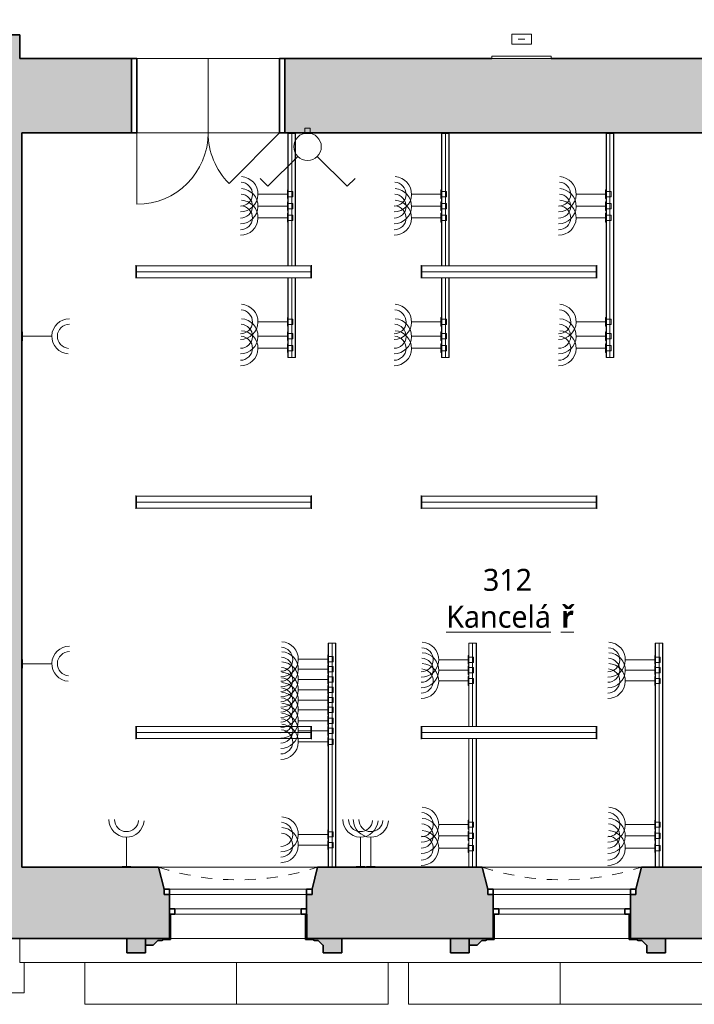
# Model space of a CAD drawing. Header units: metres. Extents: x -0.2 to 46.4, y -4.9 to 28.
# Tile 9 of 15: x 21.8 to 27.9, y -0.2 to 8.7. Entities that reach past the tile are written whole.
import ezdxf

# ---------------------------------------------------------------- set-up
doc = ezdxf.new("R2010")
doc.units = ezdxf.units.M
doc.linetypes.add('AV - Cerch_ 1 tecka 4mm', pattern=[0.006, 0.004, -0.001, 0, -0.001])
doc.layers.add('AV-MISTNOSTI', color=5, linetype='Continuous', lineweight=5, true_color=0x0000ff)
doc.layers.add('AV-TEXTY', color=5, linetype='Continuous', lineweight=13, true_color=0x0000ff)
doc.layers.add('AV-SRAFY', color=7, linetype='Continuous', lineweight=35)
doc.layers.add('AV-STAVBA', color=7, linetype='Continuous', lineweight=18)
doc.styles.add('Trebuchet MS_B', font='trebuc.ttf', dxfattribs={"height": 0.2})

# ---------------------------------------------------------------- blocks, each defined once
blk = doc.blocks.new('DO_2-L_Obl__členěné_222 - 1300x2550_zdobné-998353-3NP')
at = {"layer": 'AV-STAVBA', "color": 254, "true_color": 0xcccccc}
for p, q in [((0.65, 0.86), (0.65, 0.21)), ((-0.65, 0.21), (-0.1904, 0.6696)), ((-0.65, 0.21), (0.65, 0.21)), ((-0.65, -0.47), (-0.65, 0.21)), ((0, 0.21), (0, -0.47)), ((0.65, -0.47), (0.65, 0.21)), ((-0.7, -0.47), (-0.65, -0.47)), ((-0.65, -0.47), (0.65, -0.47)), ((0.65, -0.47), (0.7, -0.47))]:
    blk.add_line(p, q, dxfattribs=at)
at = {"layer": 'AV-STAVBA', "color": 254, "lineweight": 35, "true_color": 0xcccccc}
for p, q in [((-0.65, 0.21), (-0.7, 0.21)), ((-0.7, 0.21), (-0.7, -0.47)), ((-0.65, -0.47), (-0.65, 0.21)), ((0.7, 0.21), (0.65, 0.21)), ((0.65, 0.21), (0.65, -0.47)), ((0.7, -0.47), (0.7, 0.21)), ((-0.7, -0.47), (-0.65, -0.47)), ((0.65, -0.47), (0.7, -0.47))]:
    blk.add_line(p, q, dxfattribs=at)
at = {"layer": 'AV-STAVBA', "color": 254, "linetype": 'AV - Cerch_ 1 tecka 4mm', "true_color": 0xcccccc}
for p, q in [((-0.65, 0.21), (0.65, 0.21)), ((-0.7, -0.47), (0.7, -0.47)), ((-0.65, -0.47), (0.65, -0.47))]:
    blk.add_line(p, q, dxfattribs=at)
at = {"layer": 'AV-STAVBA', "color": 254, "true_color": 0xcccccc}
for centre, start, end in [((0.65, 0.21), 90, 180), ((-0.65, 0.21), 360, 45)]:
    blk.add_arc(centre, 0.65, start, end, dxfattribs=at)
blk = doc.blocks.new('WI_2-2_dvojité_bez středního sloupku - 1250x2320-1217601-3NP')
at = {"layer": 'AV-STAVBA', "color": 254, "linetype": 'AV - Cerch_ 1 tecka 4mm', "lineweight": 13, "true_color": 0xcccccc}
for p, q in [((0.675, 0.325), (-0.675, 0.325)), ((-0.675, 0.325), (0.675, 0.325)), ((0.625, 0.325), (-0.625, 0.325)), ((0.675, -0.325), (-0.675, -0.325)), ((0.625, -0.325), (-0.625, -0.325)), ((-0.625, -0.325), (0.625, -0.325))]:
    blk.add_line(p, q, dxfattribs=at)
at = {"layer": 'AV-STAVBA', "color": 254, "lineweight": 35, "true_color": 0xcccccc}
for p, q in [((-0.625, 0.125), (-0.675, 0.125)), ((-0.675, 0.125), (-0.675, 0.075)), ((-0.625, 0.075), (-0.625, 0.125)), ((0.675, 0.125), (0.625, 0.125)), ((0.625, 0.125), (0.625, 0.075)), ((0.675, 0.075), (0.675, 0.125)), ((-0.675, 0.075), (-0.625, 0.075)), ((0.625, 0.075), (0.675, 0.075)), ((-0.625, -0.105), (-0.625, -0.055)), ((-0.625, -0.055), (-0.575, -0.055)), ((-0.575, -0.055), (-0.575, -0.105)), ((0.575, -0.105), (0.575, -0.055)), ((0.575, -0.055), (0.625, -0.055)), ((0.625, -0.055), (0.625, -0.105)), ((-0.575, -0.105), (-0.625, -0.105)), ((0.625, -0.105), (0.575, -0.105))]:
    blk.add_line(p, q, dxfattribs=at)
at = {"layer": 'AV-STAVBA', "color": 254, "true_color": 0xcccccc}
for p, q in [((-0.675, 0.075), (-0.675, 0.125)), ((-0.675, 0.125), (0.675, 0.125)), ((-0.625, 0.125), (0.031, 0.125)), ((-0.625, 0.075), (-0.625, 0.125)), ((0.031, 0.125), (0.625, 0.125)), ((0.625, 0.075), (0.625, 0.125)), ((0.675, 0.075), (0.675, 0.125)), ((-0.675, 0.075), (0.675, 0.075)), ((0.031, 0.075), (-0.625, 0.075)), ((0.625, 0.075), (0.031, 0.075)), ((-0.625, -0.055), (-0.625, -0.105)), ((-0.625, -0.055), (0.625, -0.055)), ((0.031, -0.055), (-0.575, -0.055)), ((-0.575, -0.055), (-0.575, -0.105)), ((0.575, -0.055), (0.031, -0.055)), ((0.575, -0.055), (0.575, -0.105)), ((0.625, -0.055), (0.625, -0.105)), ((-0.625, -0.105), (0.625, -0.105)), ((-0.575, -0.105), (0.031, -0.105)), ((0.031, -0.105), (0.575, -0.105))]:
    blk.add_line(p, q, dxfattribs=at)
blk = doc.blocks.new('GM_Nika se zkoseným ostěním a klenutým nadpražím - 1350x2500_200-1217707-3NP')
at = {"layer": 'AV-STAVBA', "color": 254, "linetype": 'AV - Cerch_ 1 tecka 4mm', "lineweight": 13, "true_color": 0xcccccc}
for p, q in [((0.675, 0.325), (-0.675, 0.325)), ((0.725, -0.325), (-0.725, -0.325))]:
    blk.add_line(p, q, dxfattribs=at)
blk.add_arc((0, -2.5374), 2.3281, 71.85581, 108.14419, dxfattribs=at)
blk = doc.blocks.new('GM_Nika_zkosené ostění - v900-1218213-3NP')
at = {"layer": 'AV-STAVBA', "color": 254, "linetype": 'AV - Cerch_ 1 tecka 4mm', "lineweight": 13, "true_color": 0xcccccc}
blk.add_line((-0.6, 0.325), (0.85, 0.325), dxfattribs=at)
blk = doc.blocks.new('Podokenní římsa 3NP - Podokenní římsa 3NP-1611802-3NP')
at = {"layer": 'AV-STAVBA', "color": 254, "true_color": 0xcccccc}
for q in [(21.7948, 0.3582), (33.7591, 0.1382)]:
    blk.add_line((21.7948, 0.1382), q, dxfattribs=at)
blk = doc.blocks.new('Tympanon a šambrána 3NP5 - Tympanon a šambrána 2NP-1615951-3NP')
at = {"layer": 'AV-STAVBA', "true_color": 0xcccccc}
h = blk.add_hatch(color=254, dxfattribs=at)
h.paths.add_polyline_path([(7.7999, 0.2282), (7.7999, 0.3582), (7.4799, 0.3582), (7.4799, 0.5782), (7.4699, 0.5782), (7.4699, 0.3482), (7.5349, 0.3482), (7.5501, 0.3394), (7.5854, 0.3391), (7.6276, 0.297), (7.6298, 0.297), (7.6298, 0.2282)])
h.paths.add_polyline_path([(6.0822, 0.297), (6.1246, 0.3394), (6.1596, 0.3394), (6.1749, 0.3482), (6.2399, 0.3482), (6.2399, 0.5782), (6.2299, 0.5782), (6.2299, 0.3582), (6.0099, 0.3582), (6.0099, 0.297)])
blk.add_hatch(color=254, dxfattribs=at).paths.add_polyline_path([(6.0099, 0.2282), (6.0099, 0.3582), (5.8398, 0.3582), (5.8398, 0.2282), (5.9308, 0.2282)])
at = {"layer": 'AV-STAVBA', "color": 254, "lineweight": 35, "true_color": 0xcccccc}
for p, q in [((6.2299, 0.5782), (6.2299, 0.3582)), ((6.2399, 0.3482), (6.2399, 0.5782)), ((7.4699, 0.5782), (7.4699, 0.3482)), ((7.4799, 0.3582), (7.4799, 0.5782)), ((6.0099, 0.3582), (5.8398, 0.3582)), ((5.8398, 0.3582), (5.8398, 0.2282)), ((6.2299, 0.3582), (6.0099, 0.3582)), ((6.0099, 0.3582), (6.0099, 0.297)), ((6.0099, 0.2282), (6.0099, 0.3582)), ((6.0099, 0.297), (6.0822, 0.297)), ((6.0822, 0.297), (6.1246, 0.3394)), ((6.1246, 0.3394), (6.1596, 0.3394)), ((6.1596, 0.3394), (6.1749, 0.3482)), ((6.1749, 0.3482), (6.2399, 0.3482)), ((7.4699, 0.3482), (7.5349, 0.3482)), ((7.7999, 0.3582), (7.4799, 0.3582)), ((7.5349, 0.3482), (7.5501, 0.3394)), ((7.5501, 0.3394), (7.5851, 0.3394)), ((7.5851, 0.3394), (7.6276, 0.297)), ((7.6276, 0.297), (7.6298, 0.297)), ((7.6298, 0.297), (7.6298, 0.2282)), ((7.7999, 0.2282), (7.7999, 0.3582)), ((5.8398, 0.2282), (6.0099, 0.2282)), ((7.6298, 0.2282), (7.7999, 0.2282))]:
    blk.add_line(p, q, dxfattribs=at)
blk = doc.blocks.new('Tympanon a šambrána 3NP6 - Tympanon a šambrána 2NP-1616061-3NP')
at = {"layer": 'AV-STAVBA', "true_color": 0xcccccc}
h = blk.add_hatch(color=254, dxfattribs=at)
h.paths.add_polyline_path([(7.6298, 0.2282), (7.7999, 0.2282), (7.7999, 0.3582), (7.4799, 0.3582), (7.4799, 0.5782), (7.4699, 0.5782), (7.4699, 0.3482), (7.5365, 0.3473), (7.5501, 0.3394), (7.5851, 0.3394), (7.6276, 0.297), (7.6298, 0.297)])
h.paths.add_polyline_path([(6.0099, 0.297), (6.0822, 0.297), (6.1246, 0.3394), (6.1596, 0.3394), (6.1749, 0.3482), (6.2399, 0.3482), (6.2399, 0.5782), (6.2299, 0.5782), (6.2299, 0.3582), (6.0099, 0.3582)])
blk.add_hatch(color=254, dxfattribs=at).paths.add_polyline_path([(6.0099, 0.2282), (6.0099, 0.3582), (5.8398, 0.3582), (5.8398, 0.2282)])
at = {"layer": 'AV-STAVBA', "color": 254, "lineweight": 35, "true_color": 0xcccccc}
for p, q in [((6.2299, 0.5782), (6.2299, 0.3582)), ((6.2399, 0.3482), (6.2399, 0.5782)), ((7.4699, 0.5782), (7.4699, 0.3482)), ((7.4799, 0.3582), (7.4799, 0.5782)), ((6.0099, 0.3582), (5.8398, 0.3582)), ((5.8398, 0.3582), (5.8398, 0.2282)), ((6.2299, 0.3582), (6.0099, 0.3582)), ((6.0099, 0.3582), (6.0099, 0.297)), ((6.0099, 0.2282), (6.0099, 0.3582)), ((6.0099, 0.297), (6.0822, 0.297)), ((6.0822, 0.297), (6.1246, 0.3394)), ((6.1246, 0.3394), (6.1596, 0.3394)), ((6.1596, 0.3394), (6.1749, 0.3482)), ((6.1749, 0.3482), (6.2399, 0.3482)), ((7.4699, 0.3482), (7.5349, 0.3482)), ((7.7999, 0.3582), (7.4799, 0.3582)), ((7.5349, 0.3482), (7.5501, 0.3394)), ((7.5501, 0.3394), (7.5851, 0.3394)), ((7.5851, 0.3394), (7.6276, 0.297)), ((7.6276, 0.297), (7.6298, 0.297)), ((7.6298, 0.297), (7.6298, 0.2282)), ((7.7999, 0.2282), (7.7999, 0.3582)), ((5.8398, 0.2282), (6.0099, 0.2282)), ((7.6298, 0.2282), (7.7999, 0.2282))]:
    blk.add_line(p, q, dxfattribs=at)
blk = doc.blocks.new('Šambrána krajní_2NP2 - Šambrána krajní_2NP-1634565-3NP')
at = {"layer": 'AV-STAVBA', "true_color": 0xcccccc}
h = blk.add_hatch(color=254, dxfattribs=at)
h.paths.add_polyline_path([(18.3698, 0.2782), (18.3998, 0.2782), (18.4409, 0.3348), (18.4859, 0.3348), (18.5198, 0.3582), (18.3698, 0.3582)])
h.paths.add_polyline_path([(19.6898, 0.2782), (19.7498, 0.2782), (19.7909, 0.3348), (19.8359, 0.3348), (19.8698, 0.3582), (19.8698, 0.5782), (19.5698, 0.5782), (19.5698, 0.3582), (19.6036, 0.3348), (19.6486, 0.3348)])
h.paths.add_polyline_path([(21.0698, 0.2782), (21.0698, 0.3582), (20.9198, 0.3582), (20.9536, 0.3348), (20.9986, 0.3348), (21.0398, 0.2782)])
for points in [[(18.2345, 0.2082), (18.2345, 0.3582), (17.9545, 0.3582), (17.9545, 0.2082), (18.0519, 0.2082)], [(21.2145, 0.2082), (21.4945, 0.2082), (21.4945, 0.3582), (21.2145, 0.3582), (21.2145, 0.3391)]]:
    blk.add_hatch(color=254, dxfattribs=at).paths.add_polyline_path(points)
h = blk.add_hatch(color=254, dxfattribs=at)
h.paths.add_polyline_path([(18.2345, 0.1982), (18.2345, 0.2082), (18.2145, 0.2082), (18.2145, 0.1982)])
h.paths.add_polyline_path([(17.9745, 0.1982), (17.9745, 0.2082), (17.9545, 0.2082), (17.9545, 0.1982)])
h = blk.add_hatch(color=254, dxfattribs=at)
h.paths.add_polyline_path([(21.2345, 0.1982), (21.2345, 0.2082), (21.2145, 0.2082), (21.2145, 0.1982)])
h.paths.add_polyline_path([(21.4945, 0.1982), (21.4945, 0.2082), (21.4745, 0.2082), (21.4745, 0.1982)])
at = {"layer": 'AV-STAVBA', "color": 254, "lineweight": 35, "true_color": 0xcccccc}
for p, q in [((19.8698, 0.5782), (19.5698, 0.5782)), ((19.5698, 0.5782), (19.5698, 0.3582)), ((19.8698, 0.3582), (19.8698, 0.5782)), ((18.2345, 0.3582), (17.9545, 0.3582)), ((17.9545, 0.3582), (17.9545, 0.2082)), ((18.2345, 0.2082), (18.2345, 0.3582)), ((18.5198, 0.3582), (18.3698, 0.3582)), ((18.3698, 0.3582), (18.3698, 0.2782)), ((18.3698, 0.2782), (18.3998, 0.2782)), ((18.3998, 0.2782), (18.4409, 0.3348)), ((18.4409, 0.3348), (18.4859, 0.3348)), ((18.4859, 0.3348), (18.5198, 0.3582)), ((19.5698, 0.3582), (19.6036, 0.3348)), ((19.6036, 0.3348), (19.6486, 0.3348)), ((19.6486, 0.3348), (19.6898, 0.2782)), ((19.6898, 0.2782), (19.7498, 0.2782)), ((19.7498, 0.2782), (19.7909, 0.3348)), ((19.7909, 0.3348), (19.8359, 0.3348)), ((19.8359, 0.3348), (19.8698, 0.3582)), ((21.0698, 0.3582), (20.9198, 0.3582)), ((20.9198, 0.3582), (20.9536, 0.3348)), ((20.9536, 0.3348), (20.9986, 0.3348)), ((20.9986, 0.3348), (21.0398, 0.2782)), ((21.0398, 0.2782), (21.0698, 0.2782)), ((21.0698, 0.2782), (21.0698, 0.3582)), ((21.4945, 0.3582), (21.2145, 0.3582)), ((21.2145, 0.3582), (21.2145, 0.2082)), ((21.4945, 0.2082), (21.4945, 0.3582)), ((17.9745, 0.2082), (17.9545, 0.2082)), ((17.9545, 0.2082), (17.9545, 0.1982)), ((17.9545, 0.2082), (18.2345, 0.2082)), ((17.9545, 0.1982), (17.9745, 0.1982)), ((17.9745, 0.1982), (17.9745, 0.2082)), ((18.2345, 0.2082), (18.2145, 0.2082)), ((18.2145, 0.2082), (18.2145, 0.1982)), ((18.2145, 0.1982), (18.2345, 0.1982)), ((18.2345, 0.1982), (18.2345, 0.2082)), ((21.2345, 0.2082), (21.2145, 0.2082)), ((21.2145, 0.2082), (21.2145, 0.1982)), ((21.2145, 0.2082), (21.4945, 0.2082)), ((21.2145, 0.1982), (21.2345, 0.1982)), ((21.2345, 0.1982), (21.2345, 0.2082)), ((21.4945, 0.2082), (21.4745, 0.2082)), ((21.4745, 0.2082), (21.4745, 0.1982)), ((21.4745, 0.1982), (21.4945, 0.1982)), ((21.4945, 0.1982), (21.4945, 0.2082))]:
    blk.add_line(p, q, dxfattribs=at)
at = {"layer": 'AV-STAVBA', "color": 254, "true_color": 0xcccccc}
for p, q in [((17.6125, 0.3582), (17.6125, -0.1368)), ((17.8336, 0.0874), (17.8336, 0.3582)), ((17.8945, 0.1482), (17.8945, 0.3582)), ((18.2945, 0.3582), (18.2945, 0.1482)), ((18.3553, 0.2182), (18.3553, 0.3582)), ((21.0936, 0.3582), (21.0936, 0.2182)), ((21.1545, 0.1482), (21.1545, 0.3582)), ((21.5545, 0.3582), (21.5545, 0.1482)), ((21.6153, 0.3582), (21.6153, 0.0874)), ((17.8945, 0.1482), (17.9545, 0.2082)), ((18.2945, 0.1482), (18.2345, 0.2082)), ((18.3553, 0.2182), (18.3553, 0.185)), ((18.3553, 0.1852), (18.3553, 0.0874)), ((21.0936, 0.185), (21.0936, 0.2182)), ((21.0936, 0.0874), (21.0936, 0.1852)), ((21.1545, 0.1482), (21.2145, 0.2082)), ((21.5545, 0.1482), (21.4945, 0.2082)), ((17.8336, 0.0874), (17.8945, 0.1482)), ((18.2945, 0.1482), (17.8945, 0.1482)), ((18.3553, 0.0874), (18.2945, 0.1482)), ((18.3553, 0.1582), (21.0936, 0.1582)), ((21.0936, 0.0874), (21.1545, 0.1482)), ((21.5545, 0.1482), (21.1545, 0.1482)), ((21.6153, 0.0874), (21.5545, 0.1482)), ((21.8365, -0.1368), (21.8365, 0.1382)), ((18.3553, 0.0874), (17.8336, 0.0874)), ((21.6153, 0.0874), (21.0936, 0.0874)), ((17.6125, -0.1368), (21.8365, -0.1368))]:
    blk.add_line(p, q, dxfattribs=at)
blk = doc.blocks.new('D0089 - 1514 - OÚPSŘ_Benešova_rvt-1-3NP')
at = {"layer": 'AV-SRAFY', "lineweight": 18, "true_color": 0xcccccc}
h = blk.add_hatch(color=254, dxfattribs=at)
h.paths.add_polyline_path([(21.7948, 8.3782), (21.7948, 8.5932), (21.6448, 8.5932), (21.6448, 8.3782)])
h.paths.add_polyline_path([(21.6448, 9.9432), (21.7948, 9.9432), (21.7948, 14.0482), (21.6448, 14.0482), (21.6448, 10.809)])
h = blk.add_hatch(color=254, dxfattribs=at)
h.paths.add_polyline_path([(39.2348, 7.6982), (39.2348, 8.3782), (32.5648, 8.3782), (32.5648, 7.6982), (36.0217, 7.6982)])
h.paths.add_polyline_path([(17.7988, 7.6982), (18.0048, 7.6982), (18.0048, 7.8732), (18.6548, 7.8732), (18.6548, 7.6982), (19.0224, 7.6982), (19.0224, 8.3782), (17.7648, 8.3782), (17.7648, 8.0382), (17.5048, 8.0382), (17.5048, 7.6982)])
h.paths.add_polyline_path([(20.4224, 7.6982), (22.8123, 7.6982), (22.8123, 8.3782), (20.4224, 8.3782), (20.4224, 7.9208)])
h.paths.add_polyline_path([(24.2123, 7.6982), (31.1648, 7.6982), (31.1648, 8.3782), (29.9648, 8.3782), (29.9648, 7.8682), (28.7048, 7.8682), (28.7048, 8.3782), (24.2123, 8.3782), (24.2123, 7.9208)])
blk.add_hatch(color=254, dxfattribs=at).paths.add_polyline_path([(21.6648, 1.0082), (21.8148, 1.0082), (21.8148, 7.6982), (21.6648, 7.6982), (21.6648, 2.1443)])
h = blk.add_hatch(color=254, dxfattribs=at)
h.paths.add_polyline_path([(5.4448, 0.3582), (6.2299, 0.3582), (6.2299, 0.7582), (6.1799, 0.7582), (6.1799, 0.8082), (6.1299, 1.0082), (5.4348, 1.0082), (5.4348, 0.3582)])
h.paths.add_polyline_path([(11.7245, 0.3582), (12.0998, 0.3582), (12.0998, 0.7582), (12.0498, 0.7582), (12.0498, 0.8082), (11.9998, 1.0082), (10.5099, 1.0082), (10.4599, 0.8082), (10.4599, 0.7582), (10.4099, 0.7582), (10.4099, 0.3582), (11.2183, 0.3582)])
h.paths.add_polyline_path([(13.5698, 0.3582), (14.9998, 0.3582), (14.9998, 0.7582), (14.9498, 0.7582), (14.9498, 0.8082), (14.8998, 1.0082), (13.4498, 1.0082), (13.3998, 0.8082), (13.3998, 0.7582), (13.3498, 0.7582), (13.3498, 0.3582)])
h.paths.add_polyline_path([(33.9791, 0.3582), (33.9791, 0.8282), (34.0498, 0.8282), (34.0498, 1.0082), (33.3198, 1.0082), (33.2698, 0.8082), (33.2698, 0.7582), (33.2198, 0.7582), (33.2198, 0.3582), (33.4907, 0.3582)])
h.paths.add_polyline_path([(16.2498, 0.3582), (18.5198, 0.3582), (18.5198, 0.7582), (18.4698, 0.7582), (18.4698, 0.8082), (18.4198, 0.8082), (18.3798, 1.0082), (16.3498, 1.0082), (16.2998, 0.8082), (16.2998, 0.7582), (16.2498, 0.7582), (16.2498, 0.5782)])
h.paths.add_polyline_path([(20.9198, 0.3582), (23.1598, 0.3582), (23.1598, 0.7582), (23.1098, 0.7582), (23.1098, 0.8082), (23.0598, 1.0082), (21.0598, 1.0082), (21.0198, 0.8082), (20.9698, 0.8082), (20.9698, 0.7582), (20.9198, 0.7582), (20.9198, 0.7002)])
h.paths.add_polyline_path([(7.4799, 0.3582), (9.1599, 0.3582), (9.1599, 0.7582), (9.1099, 0.7582), (9.1099, 0.8082), (9.0599, 1.0082), (7.5799, 1.0082), (7.5299, 0.8082), (7.5299, 0.7582), (7.4799, 0.7582), (7.4799, 0.5782)])
h.paths.add_polyline_path([(31.9698, 0.3582), (31.9698, 0.7582), (31.9198, 0.7582), (31.9198, 0.8082), (31.8698, 1.0082), (30.3798, 1.0082), (30.3298, 0.8082), (30.3298, 0.7582), (30.2798, 0.7582), (30.2798, 0.3582), (31.466, 0.3582)])
h.paths.add_polyline_path([(24.4098, 0.3582), (26.1098, 0.3582), (26.1098, 0.7582), (26.0598, 0.7582), (26.0598, 0.8082), (26.0098, 1.0082), (24.5098, 1.0082), (24.4598, 0.8082), (24.4598, 0.7582), (24.4098, 0.7582), (24.4098, 0.5782)])
h.paths.add_polyline_path([(27.3598, 0.3582), (29.0298, 0.3582), (29.0298, 0.7582), (28.9798, 0.7582), (28.9798, 0.8082), (28.9298, 1.0082), (27.4598, 1.0082), (27.4098, 0.8082), (27.4098, 0.7582), (27.3598, 0.7582), (27.3598, 0.5782)])
at = {"layer": 'AV-STAVBA', "color": 254, "lineweight": 35, "true_color": 0xcccccc}
for p, q in [((21.7948, 8.5932), (21.6448, 8.5932)), ((21.7948, 8.3782), (21.7948, 8.5932)), ((22.8123, 8.3782), (21.7948, 8.3782)), ((22.8123, 7.6982), (22.8123, 8.3782)), ((26.0983, 8.3782), (24.2123, 8.3782)), ((24.2123, 8.3782), (24.2123, 7.6982)), ((28.7048, 8.3782), (26.6383, 8.3782)), ((21.8148, 7.6982), (22.8123, 7.6982)), ((21.8148, 1.0082), (21.8148, 7.6982)), ((24.2123, 7.6982), (30.6348, 7.6982)), ((23.0598, 1.0082), (21.8148, 1.0082)), ((23.1098, 0.8082), (23.0598, 1.0082)), ((24.5098, 1.0082), (24.4598, 0.8082)), ((26.0098, 1.0082), (24.5098, 1.0082)), ((26.0598, 0.8082), (26.0098, 1.0082)), ((27.4598, 1.0082), (27.4098, 0.8082)), ((28.9298, 1.0082), (27.4598, 1.0082)), ((23.1598, 0.6282), (23.1598, 0.7582)), ((24.4098, 0.7582), (24.4098, 0.6282)), ((26.1098, 0.6282), (26.1098, 0.7582)), ((27.3598, 0.7582), (27.3598, 0.6282)), ((23.1598, 0.3582), (23.1598, 0.5782)), ((24.4098, 0.5782), (24.4098, 0.3582)), ((26.1098, 0.3582), (26.1098, 0.5782)), ((27.3598, 0.5782), (27.3598, 0.3582)), ((20.9198, 0.3582), (23.1598, 0.3582)), ((24.4098, 0.3582), (26.1098, 0.3582)), ((27.3598, 0.3582), (29.0298, 0.3582))]:
    blk.add_line(p, q, dxfattribs=at)
at = {"layer": 'AV-STAVBA', "color": 254, "true_color": 0xcccccc}
for p, q in [((24.1623, 7.6982), (22.8623, 7.6982)), ((24.4098, 0.7582), (23.1598, 0.7582)), ((27.3598, 0.7582), (26.1098, 0.7582)), ((24.3998, 0.3582), (23.1698, 0.3582)), ((27.3498, 0.3582), (26.1198, 0.3582)), ((22.3877, 0.1382), (22.3877, -0.2418)), ((23.7703, 0.1382), (23.7703, -0.2418)), ((25.1529, -0.2418), (25.1529, 0.1382)), ((25.3377, 0.1382), (25.3377, -0.2418)), ((26.7203, 0.1382), (26.7203, -0.2418)), ((23.7703, -0.2418), (22.3877, -0.2418)), ((25.1529, -0.2418), (23.7703, -0.2418)), ((26.7203, -0.2418), (25.3377, -0.2418)), ((28.1029, -0.2418), (26.7203, -0.2418))]:
    blk.add_line(p, q, dxfattribs=at)
at = {"layer": 'AV-STAVBA', "color": 254, "lineweight": 18, "true_color": 0xcccccc, "rotation": 180}
for name, p in [('DO_2-L_Obl__členěné_222 - 1300x2550_zdobné-998353-3NP', (23.5123, 7.9082)), ('GM_Nika se zkoseným ostěním a klenutým nadpražím - 1350x2500_200-1217707-3NP', (23.7848, 0.6832)), ('GM_Nika se zkoseným ostěním a klenutým nadpražím - 1350x2500_200-1217707-3NP', (26.7348, 0.6832))]:
    blk.add_blockref(name, p, dxfattribs=at)
at = {"layer": 'AV-STAVBA', "color": 254, "lineweight": 18, "true_color": 0xcccccc}
for name, p in [('GM_Nika_zkosené ostění - v900-1218213-3NP', (23.6598, 0.6832)), ('WI_2-2_dvojité_bez středního sloupku - 1250x2320-1217601-3NP', (23.7848, 0.6832)), ('GM_Nika_zkosené ostění - v900-1218213-3NP', (26.6098, 0.6832)), ('WI_2-2_dvojité_bez středního sloupku - 1250x2320-1217601-3NP', (26.7348, 0.6832)), ('Šambrána krajní_2NP2 - Šambrána krajní_2NP-1634565-3NP', (0, 0)), ('Tympanon a šambrána 3NP5 - Tympanon a šambrána 2NP-1615951-3NP', (16.93, 0)), ('Tympanon a šambrána 3NP6 - Tympanon a šambrána 2NP-1616061-3NP', (19.88, 0)), ('Podokenní římsa 3NP - Podokenní římsa 3NP-1611802-3NP', (0, 0))]:
    blk.add_blockref(name, p, dxfattribs=at)
blk = doc.blocks.new('EF_Zásuvka - Dvojzásuvka-840806-3NP')
at = {"layer": 'AV-STAVBA'}
for p, q in [((24.2338, 5.6967), (24.2338, 5.7767)), ((24.2338, 5.7767), (24.2388, 5.7767)), ((24.2338, 5.7067), (24.2338, 5.7667)), ((24.2338, 5.7667), (24.2338, 5.7067)), ((24.2338, 5.7067), (24.2338, 5.7667)), ((24.2338, 5.7667), (24.2338, 5.7067)), ((24.2338, 5.7617), (24.2338, 5.7117)), ((24.2338, 5.7617), (24.2338, 5.7117)), ((24.2338, 5.7547), (24.2338, 5.7167)), ((24.2338, 5.7547), (24.2338, 5.7167)), ((24.2338, 5.7547), (24.2338, 5.7167)), ((24.2338, 5.7547), (24.2338, 5.7167)), ((24.2338, 5.7479), (24.2338, 5.7442)), ((24.2338, 5.7479), (24.2338, 5.7442)), ((24.2338, 5.7466), (24.2338, 5.7428)), ((24.2338, 5.7466), (24.2338, 5.7428)), ((24.2338, 5.7429), (24.2338, 5.7392)), ((24.2338, 5.7429), (24.2338, 5.7392)), ((24.2388, 5.7767), (24.2388, 5.6967)), ((24.2388, 5.7607), (24.2838, 5.7607)), ((24.2838, 5.7607), (24.2838, 5.7127)), ((24.2338, 5.7379), (24.2338, 5.7342)), ((24.2338, 5.7379), (24.2338, 5.7342)), ((24.2338, 5.7255), (24.2338, 5.7292)), ((24.2338, 5.7255), (24.2338, 5.7292)), ((24.2338, 5.7242), (24.2338, 5.7279)), ((24.2338, 5.7242), (24.2338, 5.7279)), ((24.2388, 5.6967), (24.2338, 5.6967)), ((24.2838, 5.7127), (24.2388, 5.7127))]:
    blk.add_line(p, q, dxfattribs=at)
blk = doc.blocks.new('EF_Zásuvka - Dvojzásuvka-V4-3NP')
at = {"layer": 'AV-STAVBA'}
for p, q in [((28.801, 1.0132), (28.881, 1.0132)), ((28.801, 1.0082), (28.801, 1.0132)), ((28.811, 1.0132), (28.871, 1.0132)), ((28.871, 1.0132), (28.811, 1.0132)), ((28.811, 1.0132), (28.871, 1.0132)), ((28.871, 1.0132), (28.811, 1.0132)), ((28.866, 1.0132), (28.816, 1.0132)), ((28.866, 1.0132), (28.816, 1.0132)), ((28.859, 1.0132), (28.821, 1.0132)), ((28.859, 1.0132), (28.821, 1.0132)), ((28.859, 1.0132), (28.821, 1.0132)), ((28.859, 1.0132), (28.821, 1.0132)), ((28.8285, 1.0132), (28.8322, 1.0132)), ((28.8285, 1.0132), (28.8322, 1.0132)), ((28.8298, 1.0132), (28.8335, 1.0132)), ((28.8298, 1.0132), (28.8335, 1.0132)), ((28.8422, 1.0132), (28.8385, 1.0132)), ((28.8422, 1.0132), (28.8385, 1.0132)), ((28.8472, 1.0132), (28.8435, 1.0132)), ((28.8472, 1.0132), (28.8435, 1.0132)), ((28.8509, 1.0132), (28.8471, 1.0132)), ((28.8509, 1.0132), (28.8471, 1.0132)), ((28.8522, 1.0132), (28.8485, 1.0132)), ((28.8522, 1.0132), (28.8485, 1.0132)), ((28.881, 1.0132), (28.881, 1.0082))]:
    blk.add_line(p, q, dxfattribs=at)
blk = doc.blocks.new('EF_Vypínač - Dvojklapka-835340-3NP')
at = {"layer": 'AV-STAVBA'}
for p, q in [((1.1003, 8.3932), (1.1803, 8.3932)), ((1.1003, 8.3882), (1.1003, 8.3932)), ((1.1803, 8.3882), (1.1003, 8.3882)), ((1.1703, 8.3932), (1.1103, 8.3932)), ((1.1103, 8.3932), (1.1703, 8.3932)), ((1.1163, 8.3432), (1.1163, 8.3882)), ((1.1643, 8.3882), (1.1643, 8.3432)), ((1.1803, 8.3932), (1.1803, 8.3882)), ((1.1643, 8.3432), (1.1163, 8.3432))]:
    blk.add_line(p, q, dxfattribs=at)
blk = doc.blocks.new('EE_Rozvaděč zapuštěný do stěny - 500x700-882660-3NP')
at = {"layer": 'AV-STAVBA', "color": 5, "lineweight": 13, "true_color": 0x0000ff}
for p, q in [((26.4583, 8.598), (26.2783, 8.598)), ((26.2783, 8.598), (26.2783, 8.508)), ((26.3983, 8.553), (26.3383, 8.553)), ((26.4583, 8.508), (26.4583, 8.598)), ((26.2783, 8.508), (26.4583, 8.508))]:
    blk.add_line(p, q, dxfattribs=at)
at = {"layer": 'AV-STAVBA'}
for p, q in [((26.0983, 8.3982), (26.6383, 8.3982)), ((26.0983, 8.3982), (26.0983, 8.3782)), ((26.6383, 8.3782), (26.0983, 8.3782)), ((26.6383, 8.3782), (26.6383, 8.3982))]:
    blk.add_line(p, q, dxfattribs=at)
blk = doc.blocks.new('LF_Závěsné lineární svítidlo - 1600x120-926339-3NP')
at = {"layer": 'AV-STAVBA', "color": 5, "true_color": 0x0000ff}
for p, q in [((-0.8, -0.06), (-0.8, 0.06)), ((0.8, 0), (-0.8, 0)), ((-0.795, -0.055), (-0.795, 0.055)), ((-0.795, 0.055), (0.795, 0.055)), ((0.795, 0.055), (0.795, -0.055)), ((0.8, 0.06), (0.8, -0.06)), ((0.795, -0.055), (-0.795, -0.055))]:
    blk.add_line(p, q, dxfattribs=at)

msp = doc.modelspace()

# ---------------------------------------------------------------- linework, layer by layer
at = {"layer": 'AV-STAVBA'}
for p, q in [((24.2388, 7.6931), (24.3088, 7.6931)), ((24.2388, 7.6931), (24.2388, 6.489)), ((24.2414, 7.6931), (24.2414, 6.489)), ((24.2738, 7.6931), (24.2738, 6.489)), ((24.3063, 7.6931), (24.3063, 6.489)), ((24.3088, 7.6931), (24.3088, 6.489)), ((25.6388, 7.6931), (25.7088, 7.6931)), ((25.6388, 7.6931), (25.6388, 6.489)), ((25.6414, 7.6931), (25.6414, 6.489)), ((25.6738, 7.6931), (25.6738, 6.489)), ((25.7063, 7.6931), (25.7063, 6.489)), ((25.7088, 7.6931), (25.7088, 6.489)), ((27.1388, 7.6931), (27.2088, 7.6931)), ((27.1388, 7.6931), (27.1388, 5.6531)), ((27.1414, 7.6931), (27.1414, 5.6531)), ((27.1738, 7.6931), (27.1738, 5.6531)), ((27.2063, 7.6931), (27.2063, 5.6531)), ((27.2088, 7.6931), (27.2088, 5.6531)), ((24.2388, 6.379), (24.2388, 5.6531)), ((24.2414, 6.379), (24.2414, 5.6531)), ((24.2738, 6.379), (24.2738, 5.6531)), ((24.3063, 6.379), (24.3063, 5.6531)), ((24.3088, 6.379), (24.3088, 5.6531)), ((25.6388, 6.379), (25.6388, 5.6531)), ((25.6414, 6.379), (25.6414, 5.6531)), ((25.6738, 6.379), (25.6738, 5.6531)), ((25.7063, 6.379), (25.7063, 5.6531)), ((25.7088, 6.379), (25.7088, 5.6531)), ((24.3088, 5.6531), (24.2388, 5.6531)), ((25.7088, 5.6531), (25.6388, 5.6531)), ((27.2088, 5.6531), (27.1388, 5.6531)), ((24.6064, 3.0482), (24.6764, 3.0482)), ((24.6064, 1.0082), (24.6064, 3.0482)), ((24.6089, 1.0082), (24.6089, 3.0482)), ((24.6414, 1.0082), (24.6414, 3.0482)), ((24.6738, 1.0082), (24.6738, 3.0482)), ((24.6764, 1.0082), (24.6764, 3.0482)), ((25.8864, 3.0482), (25.9564, 3.0482)), ((25.8864, 2.289), (25.8864, 3.0482)), ((25.8889, 2.289), (25.8889, 3.0482)), ((25.9214, 2.289), (25.9214, 3.0482)), ((25.9538, 2.289), (25.9538, 3.0482)), ((25.9564, 2.289), (25.9564, 3.0482)), ((27.5864, 3.0482), (27.6564, 3.0482)), ((27.5864, 1.0082), (27.5864, 3.0482)), ((27.5889, 1.0082), (27.5889, 3.0482)), ((27.6214, 1.0082), (27.6214, 3.0482)), ((27.6538, 1.0082), (27.6538, 3.0482)), ((27.6564, 1.0082), (27.6564, 3.0482)), ((25.8864, 1.0082), (25.8864, 2.179)), ((25.8889, 1.0082), (25.8889, 2.179)), ((25.9214, 1.0082), (25.9214, 2.179)), ((25.9538, 1.0082), (25.9538, 2.179)), ((25.9564, 1.0082), (25.9564, 2.179))]:
    msp.add_line(p, q, dxfattribs=at)
at = {"layer": 'AV-TEXTY', "lineweight": 5}
for p, q in [((24.3297, 7.4848), (24.0571, 7.2122)), ((24.3297, 7.4848), (24.3, 7.4551)), ((24.5065, 7.4848), (24.7792, 7.2122)), ((24.0571, 7.2122), (23.9851, 7.2841)), ((24.7792, 7.2122), (24.8511, 7.2841)), ((23.9657, 7.1409), (24.2388, 7.1409)), ((25.3657, 7.1409), (25.6388, 7.1409)), ((26.8657, 7.1409), (27.1388, 7.1409)), ((23.9657, 7.0317), (24.2388, 7.0317)), ((25.3657, 7.0317), (25.6388, 7.0317)), ((26.8657, 7.0317), (27.1388, 7.0317)), ((23.9657, 6.926), (24.2388, 6.926)), ((25.3657, 6.926), (25.6388, 6.926)), ((26.8657, 6.926), (27.1388, 6.926)), ((23.9657, 5.9774), (24.2388, 5.9774)), ((25.3657, 5.9774), (25.6388, 5.9774)), ((26.8657, 5.9774), (27.1388, 5.9774)), ((22.0879, 5.8452), (21.8148, 5.8452)), ((23.9657, 5.8459), (24.2388, 5.8459)), ((25.3657, 5.8459), (25.6388, 5.8459)), ((26.8657, 5.8459), (27.1388, 5.8459)), ((23.9657, 5.7367), (24.2388, 5.7367)), ((25.3657, 5.7367), (25.6388, 5.7367)), ((26.8657, 5.7367), (27.1388, 5.7367)), ((24.3332, 2.9031), (24.6064, 2.9031)), ((25.6132, 2.8982), (25.8864, 2.8982)), ((27.3132, 2.8982), (27.5864, 2.8982)), ((22.0879, 2.8617), (21.8148, 2.8617)), ((24.3332, 2.8114), (24.6064, 2.8114)), ((25.6132, 2.8025), (25.8864, 2.8025)), ((27.3132, 2.8025), (27.5864, 2.8025)), ((24.3332, 2.7189), (24.6064, 2.7189)), ((25.6132, 2.7044), (25.8864, 2.7044)), ((27.3132, 2.7044), (27.5864, 2.7044)), ((24.3332, 2.6247), (24.6064, 2.6247)), ((24.3332, 2.5312), (24.6064, 2.5312)), ((24.3332, 2.4405), (24.6064, 2.4405)), ((24.3332, 2.3426), (24.6064, 2.3426)), ((24.3332, 2.2491), (24.6064, 2.2491)), ((24.3332, 2.1499), (24.6064, 2.1499)), ((25.6132, 1.3953), (25.8864, 1.3953)), ((27.3132, 1.3953), (27.5864, 1.3953)), ((22.7683, 1.2814), (22.7683, 1.0082)), ((24.3332, 1.307), (24.6064, 1.307)), ((24.9005, 1.2814), (24.9005, 1.0082)), ((24.9951, 1.2814), (24.9951, 1.0082)), ((25.6132, 1.2923), (25.8864, 1.2923)), ((27.3132, 1.2923), (27.5864, 1.2923)), ((24.3332, 1.2089), (24.6064, 1.2089)), ((25.6132, 1.1817), (25.8864, 1.1817)), ((27.3132, 1.1817), (27.5864, 1.1817))]:
    msp.add_line(p, q, dxfattribs=at)
msp.add_circle((24.4181, 7.5732), 0.125, dxfattribs=at)
for centre, radius, start, end in [((23.8057, 7.1409), 0.16, 270, 86.41054), ((25.2057, 7.1409), 0.16, 270, 86.41054), ((26.7057, 7.1409), 0.16, 270, 86.41054), ((23.8057, 7.1409), 0.11, 270, 86.41054), ((23.8057, 7.0317), 0.16, 270, 86.41054), ((25.2057, 7.1409), 0.11, 270, 86.41054), ((25.2057, 7.0317), 0.16, 270, 86.41054), ((26.7057, 7.1409), 0.11, 270, 86.41054), ((26.7057, 7.0317), 0.16, 270, 86.41054), ((23.8057, 7.0317), 0.11, 270, 86.41054), ((25.2057, 7.0317), 0.11, 270, 86.41054), ((26.7057, 7.0317), 0.11, 270, 86.41054), ((23.8057, 6.926), 0.16, 270, 86.41054), ((23.8057, 6.926), 0.11, 270, 86.41054), ((25.2057, 6.926), 0.16, 270, 86.41054), ((25.2057, 6.926), 0.11, 270, 86.41054), ((26.7057, 6.926), 0.16, 270, 86.41054), ((26.7057, 6.926), 0.11, 270, 86.41054), ((23.8057, 5.9774), 0.16, 270, 86.41054), ((25.2057, 5.9774), 0.16, 270, 86.41054), ((26.7057, 5.9774), 0.16, 270, 86.41054), ((23.8057, 5.9774), 0.11, 270, 86.41054), ((25.2057, 5.9774), 0.11, 270, 86.41054), ((26.7057, 5.9774), 0.11, 270, 86.41054), ((22.2479, 5.8452), 0.16, 90, 266.41054), ((22.2479, 5.8452), 0.11, 90, 266.41054), ((23.8057, 5.8459), 0.16, 270, 86.41054), ((23.8057, 5.8459), 0.11, 270, 86.41054), ((25.2057, 5.8459), 0.16, 270, 86.41054), ((25.2057, 5.8459), 0.11, 270, 86.41054), ((26.7057, 5.8459), 0.16, 270, 86.41054), ((26.7057, 5.8459), 0.11, 270, 86.41054), ((23.8057, 5.7367), 0.16, 270, 86.41054), ((23.8057, 5.7367), 0.11, 270, 86.41054), ((25.2057, 5.7367), 0.16, 270, 86.41054), ((25.2057, 5.7367), 0.11, 270, 86.41054), ((26.7057, 5.7367), 0.16, 270, 86.41054), ((26.7057, 5.7367), 0.11, 270, 86.41054), ((24.1732, 2.9031), 0.16, 270, 86.41054), ((25.4532, 2.8982), 0.16, 270, 86.41054), ((27.1532, 2.8982), 0.16, 270, 86.41054), ((22.2479, 2.8617), 0.16, 90, 266.41054), ((22.2479, 2.8617), 0.11, 90, 266.41054), ((24.1732, 2.9031), 0.11, 270, 86.41054), ((24.1732, 2.8114), 0.16, 270, 86.41054), ((25.4532, 2.8982), 0.11, 270, 86.41054), ((25.4532, 2.8025), 0.16, 270, 86.41054), ((27.1532, 2.8982), 0.11, 270, 86.41054), ((27.1532, 2.8025), 0.16, 270, 86.41054), ((24.1732, 2.8114), 0.11, 270, 86.41054), ((24.1732, 2.7189), 0.16, 270, 86.41054), ((25.4532, 2.8025), 0.11, 270, 86.41054), ((27.1532, 2.8025), 0.11, 270, 86.41054), ((24.1732, 2.7189), 0.11, 270, 86.41054), ((24.1732, 2.6247), 0.16, 270, 86.41054), ((25.4532, 2.7044), 0.16, 270, 86.41054), ((25.4532, 2.7044), 0.11, 270, 86.41054), ((27.1532, 2.7044), 0.16, 270, 86.41054), ((27.1532, 2.7044), 0.11, 270, 86.41054), ((24.1732, 2.6247), 0.11, 270, 86.41054), ((24.1732, 2.5312), 0.16, 270, 86.41054), ((24.1732, 2.5312), 0.11, 270, 86.41054), ((24.1732, 2.4405), 0.16, 270, 86.41054), ((24.1732, 2.4405), 0.11, 270, 86.41054), ((24.1732, 2.3426), 0.16, 270, 86.41054), ((24.1732, 2.3426), 0.11, 270, 86.41054), ((24.1732, 2.2491), 0.16, 270, 86.41054), ((24.1732, 2.2491), 0.11, 270, 86.41054), ((24.1732, 2.1499), 0.16, 270, 86.41054), ((24.1732, 2.1499), 0.11, 270, 86.41054), ((25.4532, 1.3953), 0.16, 270, 86.41054), ((27.1532, 1.3953), 0.16, 270, 86.41054), ((22.7683, 1.4414), 0.16, 180, 356.41054), ((22.7683, 1.4414), 0.11, 180, 356.41054), ((24.1732, 1.307), 0.16, 270, 86.41054), ((24.9005, 1.4414), 0.16, 180, 356.41054), ((24.9005, 1.4414), 0.11, 180, 356.41054), ((24.9951, 1.4414), 0.16, 180, 356.41054), ((24.9951, 1.4414), 0.11, 180, 356.41054), ((25.4532, 1.3953), 0.11, 270, 86.41054), ((25.4532, 1.2923), 0.16, 270, 86.41054), ((27.1532, 1.3953), 0.11, 270, 86.41054), ((27.1532, 1.2923), 0.16, 270, 86.41054), ((24.1732, 1.307), 0.11, 270, 86.41054), ((24.1732, 1.2089), 0.16, 270, 86.41054), ((25.4532, 1.2923), 0.11, 270, 86.41054), ((27.1532, 1.2923), 0.11, 270, 86.41054), ((24.1732, 1.2089), 0.11, 270, 86.41054), ((25.4532, 1.1817), 0.16, 270, 86.41054), ((25.4532, 1.1817), 0.11, 270, 86.41054), ((27.1532, 1.1817), 0.16, 270, 86.41054), ((27.1532, 1.1817), 0.11, 270, 86.41054)]:
    msp.add_arc(centre, radius, start, end, dxfattribs=at)

# ---------------------------------------------------------------- block references
at = {"lineweight": 5}
msp.add_blockref('D0089 - 1514 - OÚPSŘ_Benešova_rvt-1-3NP', (0, 0), dxfattribs=at)
at = {"layer": 'AV-STAVBA', "color": 5, "lineweight": 13, "true_color": 0x0000ff}
msp.add_blockref('EE_Rozvaděč zapuštěný do stěny - 500x700-882660-3NP', (0, 0), dxfattribs=at)
at = {"layer": 'AV-STAVBA'}
for name, p, rotation in [('EF_Vypínač - Dvojklapka-835340-3NP', (25.5584, 16.0864), 180), ('EF_Zásuvka - Dvojzásuvka-V4-3NP', (20.8066, 34.6862), 270), ('EF_Zásuvka - Dvojzásuvka-V4-3NP', (20.8066, 31.7026), 270)]:
    msp.add_blockref(name, p, dxfattribs=dict(at, rotation=rotation))
for name, p in [('EF_Zásuvka - Dvojzásuvka-840806-3NP', (0, 1.4042)), ('EF_Zásuvka - Dvojzásuvka-840806-3NP', (1.4, 1.4042)), ('EF_Zásuvka - Dvojzásuvka-840806-3NP', (2.9, 1.4042)), ('EF_Zásuvka - Dvojzásuvka-840806-3NP', (0, 1.295)), ('EF_Zásuvka - Dvojzásuvka-840806-3NP', (1.4, 1.295)), ('EF_Zásuvka - Dvojzásuvka-840806-3NP', (2.9, 1.295)), ('EF_Zásuvka - Dvojzásuvka-840806-3NP', (0, 1.1894)), ('EF_Zásuvka - Dvojzásuvka-840806-3NP', (1.4, 1.1894)), ('EF_Zásuvka - Dvojzásuvka-840806-3NP', (2.9, 1.1894)), ('EF_Zásuvka - Dvojzásuvka-840806-3NP', (0, 0.2408)), ('EF_Zásuvka - Dvojzásuvka-840806-3NP', (1.4, 0.2408)), ('EF_Zásuvka - Dvojzásuvka-840806-3NP', (2.9, 0.2408)), ('EF_Zásuvka - Dvojzásuvka-840806-3NP', (0, 0.1092)), ('EF_Zásuvka - Dvojzásuvka-840806-3NP', (1.4, 0.1092)), ('EF_Zásuvka - Dvojzásuvka-840806-3NP', (2.9, 0.1092)), ('EF_Zásuvka - Dvojzásuvka-840806-3NP', (0, 0)), ('EF_Zásuvka - Dvojzásuvka-840806-3NP', (1.4, 0)), ('EF_Zásuvka - Dvojzásuvka-840806-3NP', (2.9, 0)), ('EF_Zásuvka - Dvojzásuvka-840806-3NP', (0.3675, -2.8336)), ('EF_Zásuvka - Dvojzásuvka-840806-3NP', (1.6475, -2.8385)), ('EF_Zásuvka - Dvojzásuvka-840806-3NP', (3.3475, -2.8385)), ('EF_Zásuvka - Dvojzásuvka-840806-3NP', (0.3675, -2.9252)), ('EF_Zásuvka - Dvojzásuvka-840806-3NP', (1.6475, -2.9342)), ('EF_Zásuvka - Dvojzásuvka-840806-3NP', (3.3475, -2.9342)), ('EF_Zásuvka - Dvojzásuvka-840806-3NP', (0.3675, -3.0178)), ('EF_Zásuvka - Dvojzásuvka-840806-3NP', (1.6475, -3.0323)), ('EF_Zásuvka - Dvojzásuvka-840806-3NP', (3.3475, -3.0323)), ('EF_Zásuvka - Dvojzásuvka-840806-3NP', (0.3675, -3.112)), ('EF_Zásuvka - Dvojzásuvka-840806-3NP', (0.3675, -3.2054)), ('EF_Zásuvka - Dvojzásuvka-840806-3NP', (0.3675, -3.2962)), ('EF_Zásuvka - Dvojzásuvka-840806-3NP', (0.3675, -3.3941)), ('EF_Zásuvka - Dvojzásuvka-840806-3NP', (0.3675, -3.4876)), ('EF_Zásuvka - Dvojzásuvka-840806-3NP', (0.3675, -3.5868)), ('EF_Zásuvka - Dvojzásuvka-840806-3NP', (0.3675, -4.4296)), ('EF_Zásuvka - Dvojzásuvka-840806-3NP', (1.6475, -4.3414)), ('EF_Zásuvka - Dvojzásuvka-840806-3NP', (3.3475, -4.3414)), ('EF_Zásuvka - Dvojzásuvka-840806-3NP', (1.6475, -4.4444)), ('EF_Zásuvka - Dvojzásuvka-840806-3NP', (3.3475, -4.4444)), ('EF_Zásuvka - Dvojzásuvka-840806-3NP', (0.3675, -4.5278)), ('EF_Zásuvka - Dvojzásuvka-840806-3NP', (1.6475, -4.555)), ('EF_Zásuvka - Dvojzásuvka-840806-3NP', (3.3475, -4.555)), ('EF_Zásuvka - Dvojzásuvka-V4-3NP', (-6.0726, 0)), ('EF_Zásuvka - Dvojzásuvka-V4-3NP', (-3.9404, 0)), ('EF_Zásuvka - Dvojzásuvka-V4-3NP', (-3.8459, 0))]:
    msp.add_blockref(name, p, dxfattribs=at)
at = {"layer": 'AV-STAVBA', "color": 5, "true_color": 0x0000ff, "extrusion": (0, 0, -1), "rotation": 180}
for p in [(-23.6535, 6.434), (-26.2535, 6.434), (-23.6535, 4.334), (-26.2535, 4.334), (-23.6535, 2.234), (-26.2535, 2.234)]:
    msp.add_blockref('LF_Závěsné lineární svítidlo - 1600x120-926339-3NP', p, dxfattribs=at)

# ---------------------------------------------------------------- texts
at = {"layer": 'AV-MISTNOSTI', "char_height": 0.2, "attachment_point": 1, "style": 'Trebuchet MS_B'}
for s, insert, width in [('312', (26.0163, 3.7264), 0.601266), ('\\LKancelá', (25.6823, 3.3901), 1.266666), ('\\L\\fTrebuchet MS|b1|i0|c238|p34|;\\Lř', (26.7274, 3.3901), 0.144304)]:
    msp.add_mtext(s, dxfattribs=dict(at, insert=insert, width=width))

doc.saveas('drawing.dxf')
